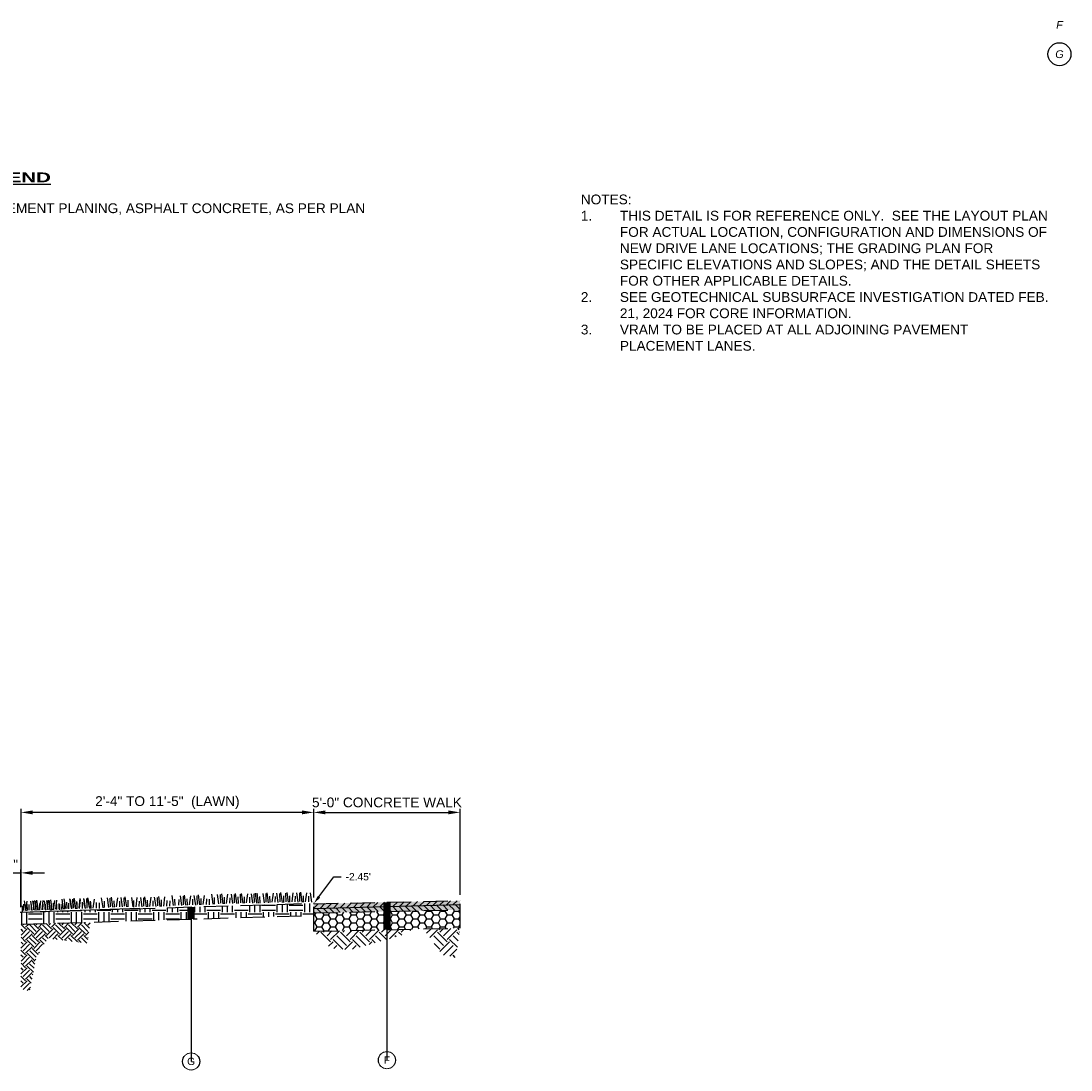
# Model space of a CAD drawing. Extents: x 194474 to 194641, y 289081 to 289217.
# Tile 9 of 9: x 194630 to 194641, y 289183 to 289194. Entities that reach past the tile are written whole.
import ezdxf
from ezdxf import colors
from ezdxf.entities.mleader import LeaderData, LeaderLine
from ezdxf.enums import TextEntityAlignment as Align
from ezdxf.math import Vec2, Vec3

# ---------------------------------------------------------------- set-up
doc = ezdxf.new("R2010")
doc.units = 0
doc.header["$MEASUREMENT"] = 0
doc.linetypes.add('DASHED2', pattern=[0.375, 0.25, -0.125])
for name, color, linetype in [('G_P-AN-Hatch-Line-1', 250, 'Continuous'), ('G_P-AN-Hatch-Solid-10', 228, 'Continuous'), ('G_P-AN-Text-Dim', 7, 'Continuous'), ('G_P-AN-Text-Titles', 1, 'Continuous')]:
    doc.layers.add(name, color=color, linetype=linetype)
doc.styles.add('CT_P-Dim', font='arial.ttf')
doc.styles.add('CT_P-Symb', font='arial.ttf')
doc.styles.add('CT_P-Text', font='arial.ttf')
doc.styles.add('CT_Title', font='arialbd.ttf', dxfattribs={"width": 1.5})
doc.styles.add('CT_X-Text', font='ariali.ttf')
doc.styles.get("Standard").update_dxf_attribs({"font": 'simplex.shx'})
doc.dimstyles.new('CT_P-Dim-Eng', dxfattribs={"dimtxt": 0.1, "dimasz": 0.12, "dimexe": 0.035, "dimexo": 0.06, "dimgap": 0.035, "dimtad": 1, "dimdsep": 46, "dimtxsty": 'CT_P-Dim', "dimcen": 0, "dimclrd": 256, "dimclre": 256, "dimclrt": 256, "dimaunit": 1, "dimadec": 6, "dimazin": 0, "dimtfac": 0.75, "dimtix": 1, "dimtmove": 1, "dimatfit": 0, "dimfxl": 1, "dimtolj": 1, "dimtzin": 0, "dimlwd": -1, "dimlwe": -1, "dimarcsym": 0})

# ---------------------------------------------------------------- blocks, each defined once
blk = doc.blocks.new('A$C5213368b')
at = {"layer": 'G_P-AN-Hatch-Line-1'}
for centre in [(-15.98613879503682, -0.6788627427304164), (-15.99058229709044, -0.9859054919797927), (-15.99058229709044, -1.285905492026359), (-15.99058229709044, -1.58590549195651), (-15.99058229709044, -1.885905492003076), (-15.99058229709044, -2.185905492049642), (-15.99058229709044, -2.485905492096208)]:
    blk.add_circle(centre, 0.1178571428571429, dxfattribs=at)
at = {"layer": 'G_P-AN-Text-Dim'}
blk.add_circle((-12.32969328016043, -0.6859054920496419), 0.1178571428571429, dxfattribs=at)
at = {"layer": 'G_P-AN-Hatch-Line-1', "style": 'CT_X-Text'}
for s, p in [('A', (-15.98613879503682, -0.6788627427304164)), ('B', (-15.99058229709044, -0.9859054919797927)), ('C', (-15.99058229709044, -1.285905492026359)), ('D', (-15.99058229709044, -1.58590549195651)), ('E', (-15.99058229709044, -1.885905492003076)), ('F', (-15.99058229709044, -2.185905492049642)), ('G', (-15.99058229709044, -2.485905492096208))]:
    blk.add_text(s, height=0.08, dxfattribs=at).set_placement(p, align=Align.MIDDLE_CENTER)
for s, p in [('Ex. Concrete / Asphalt Curb', (-15.63735218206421, -0.6788627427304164)), ('Ex. Bituminous Pavement', (-15.63735218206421, -0.9788627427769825)), ('Ex. Brick Pavement', (-15.63735218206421, -1.278862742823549)), ('Ex. Aggregate Subbase', (-15.63735218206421, -1.578862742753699)), ('Ex. Soil Subgrade', (-15.63735218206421, -1.878862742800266)), ('Ex. Concrete Walk and Subbase', (-15.63735218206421, -2.178862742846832)), ('Ex. Lawn With Topsoil', (-15.63735218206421, -2.478862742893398))]:
    blk.add_text(s, height=0.08, dxfattribs=at).set_placement(p, align=Align.MIDDLE_LEFT)
at = {"layer": 'G_P-AN-Text-Dim', "style": 'CT_P-Text'}
blk.add_text('1', height=0.1, dxfattribs=at).set_placement((-12.32969328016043, -0.6859054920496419), align=Align.MIDDLE_CENTER)
blk.add_text('ITEM 254 - 3" PAVEMENT PLANING, ASPHALT CONCRETE, AS PER PLAN', height=0.1, dxfattribs=at).set_placement((-11.97646316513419, -0.6788627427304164), align=Align.MIDDLE_LEFT)
at = {"layer": 'G_P-AN-Text-Dim', "insert": (-4.919578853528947, -0.5387159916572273), "char_height": 0.1, "width": 4.787425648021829, "attachment_point": 1, "style": 'CT_P-Text'}
blk.add_mtext('\\pxi-4,l4,a0.5;NOTES:\\P\\pt4;1.^ITHIS DETAIL IS FOR REFERENCE ONLY.  SEE THE LAYOUT PLAN FOR ACTUAL LOCATION, CONFIGURATION AND DIMENSIONS OF NEW DRIVE LANE LOCATIONS; THE GRADING PLAN FOR SPECIFIC ELEVATIONS AND SLOPES; AND THE DETAIL SHEETS FOR OTHER APPLICABLE DETAILS.\\P2.^ISEE GEOTECHNICAL SUBSURFACE INVESTIGATION DATED FEB. 21, 2024 FOR CORE INFORMATION.\\P3.^IVRAM TO BE PLACED AT ALL ADJOINING PAVEMENT PLACEMENT LANES.', dxfattribs=at)
at = {"layer": 'G_P-AN-Text-Titles', "style": 'CT_Title', "width": 1.5}
for s, p in [('%%UEXISTING LEGEND', (-16.12597302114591, -0.4055249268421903)), ('%%UPROPOSED LEGEND', (-12.46952750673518, -0.4125676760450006))]:
    blk.add_text(s, height=0.1, dxfattribs=at).set_placement(p)
blk = doc.blocks.new('*D346')
at = {"layer": 'G_P-AN-Text-Dim', "transparency": 16777216}
for p, q in [((194629.7695933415, 289185.1610402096), (194629.7695933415, 289185.539631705)), ((194629.9570933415, 289185.1532402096), (194629.9570933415, 289185.539631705)), ((194629.6495933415, 289185.504631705), (194629.5295933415, 289185.504631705)), ((194629.7695933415, 289185.504631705), (194629.9570933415, 289185.504631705)), ((194630.0770933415, 289185.504631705), (194630.1970933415, 289185.504631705))]:
    blk.add_line(p, q, dxfattribs=at)
for points in [[(194629.6495933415, 289185.524631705), (194629.6495933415, 289185.484631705), (194629.7695933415, 289185.504631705)], [(194630.0770933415, 289185.524631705), (194630.0770933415, 289185.484631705), (194629.9570933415, 289185.504631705)]]:
    blk.add_solid(points, dxfattribs=at)
at = {"layer": 'G_P-AN-Text-Dim', "transparency": 16777216, "insert": (194629.8633433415, 289185.5906890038), "char_height": 0.1, "attachment_point": 5, "style": 'CT_P-Dim'}
blk.add_mtext('\\A1;6"', dxfattribs=at)
blk = doc.blocks.new('*D347')
at = {"layer": 'G_P-AN-Hatch-Line-1', "transparency": 16777216}
for p, q in [((194629.9570999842, 289185.1613227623), (194629.9570999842, 289186.1595888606)), ((194632.9570999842, 289185.2536240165), (194632.9570999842, 289186.1595888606)), ((194632.8370999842, 289186.1245888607), (194630.0770999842, 289186.1245888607))]:
    blk.add_line(p, q, dxfattribs=at)
at = {"layer": 'G_P-AN-Hatch-Line-1', "linetype": 'DASHED2', "transparency": 16777216}
for points in [[(194630.0770999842, 289186.1445888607), (194630.0770999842, 289186.1045888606), (194629.9570999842, 289186.1245888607)], [(194632.8370999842, 289186.1445888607), (194632.8370999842, 289186.1045888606), (194632.9570999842, 289186.1245888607)]]:
    blk.add_solid(points, dxfattribs=at)
at = {"layer": 'G_P-AN-Hatch-Line-1', "linetype": 'DASHED2', "transparency": 16777216, "insert": (194631.4570999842, 289186.225175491), "char_height": 0.1, "attachment_point": 5, "style": 'CT_P-Dim'}
blk.add_mtext('\\A1;2\'-4" TO 11\'-5"  (LAWN)', dxfattribs=at)
blk = doc.blocks.new('*D348')
at = {"layer": 'G_P-AN-Hatch-Line-1', "transparency": 16777216}
for p, q in [((194632.9570999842, 289185.2536240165), (194632.9570999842, 289186.1595888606)), ((194634.4570999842, 289185.2792850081), (194634.4570999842, 289186.1595888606)), ((194633.0770999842, 289186.1245888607), (194634.3370999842, 289186.1245888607))]:
    blk.add_line(p, q, dxfattribs=at)
at = {"layer": 'G_P-AN-Hatch-Line-1', "linetype": 'DASHED2', "transparency": 16777216}
for points in [[(194633.0770999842, 289186.1445888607), (194633.0770999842, 289186.1045888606), (194632.9570999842, 289186.1245888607)], [(194634.3370999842, 289186.1445888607), (194634.3370999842, 289186.1045888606), (194634.4570999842, 289186.1245888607)]]:
    blk.add_solid(points, dxfattribs=at)
at = {"layer": 'G_P-AN-Hatch-Line-1', "linetype": 'DASHED2', "transparency": 16777216, "insert": (194633.7070999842, 289186.2264997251), "char_height": 0.1, "attachment_point": 5, "style": 'CT_P-Dim'}
blk.add_mtext('\\A1;5\'-0" CONCRETE WALK', dxfattribs=at)
blk = doc.blocks.new('C_P-AN-ML-Circle')
at = {"transparency": 16777216}
blk.add_circle((0.0006291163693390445, -0.0009747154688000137), 0.1169605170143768, dxfattribs=at)
blk.add_wipeout([(0.1113214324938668, -0.0009747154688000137), (0.10754968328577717, 0.027674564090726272), (0.09649147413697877, 0.054371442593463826), (0.0789004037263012, 0.07729657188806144), (0.05597527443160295, 0.09488764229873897), (0.029278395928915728, 0.10594585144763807), (0.0006291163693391, 0.10971760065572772), (-0.02802016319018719, 0.10594585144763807), (-0.05471704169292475, 0.09488764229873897), (-0.07764217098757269, 0.07729657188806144), (-0.09523324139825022, 0.054371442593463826), (-0.10629145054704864, 0.027674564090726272), (-0.1100631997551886, -0.0009747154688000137), (-0.10629145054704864, -0.02962399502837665), (-0.09523324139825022, -0.05632087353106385), (-0.07764217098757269, -0.07924600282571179), (-0.05471704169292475, -0.09683707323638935), (-0.02802016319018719, -0.10789528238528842), (0.0006291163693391, -0.11166703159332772), (0.029278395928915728, -0.10789528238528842), (0.05597527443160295, -0.09683707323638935), (0.0789004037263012, -0.07924600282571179), (0.09649147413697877, -0.05632087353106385), (0.10754968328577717, -0.02962399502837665)], dxfattribs=at)
at = {"transparency": 16777216, "style": 'CT_P-Symb'}
blk.add_attdef('00', text='', height=0.1, dxfattribs=at).set_placement((0, 0), align=Align.MIDDLE)
blk = doc.blocks.new('_None')

msp = doc.modelspace()

# ---------------------------------------------------------------- hatches: boundary and pattern name
at = {"layer": 'G_P-AN-Hatch-Line-1', "linetype": 'DASHED2'}
h = msp.add_hatch(dxfattribs=at)
h.set_pattern_fill('EARTH', color=256, scale=0.5625, style=0)
h.set_pattern_definition([(0, (353387.7841700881, 472869.0739820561), (0.140625, 0.140625), [0.140625, -0.140625]), (0, (353387.7841700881, 472869.1267164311), (0.140625, 0.140625), [0.140625, -0.140625]), (0, (353387.7841700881, 472869.1794508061), (0.140625, 0.140625), [0.140625, -0.140625]), (90, (353387.8017482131, 472869.1970289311), (-0.140625, 0.140625), [0.140625, -0.140625]), (90, (353387.8544825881, 472869.1970289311), (-0.140625, 0.140625), [0.140625, -0.140625]), (90, (353387.9072169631, 472869.1970289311), (-0.140625, 0.140625), [0.140625, -0.140625])])
h.paths.add_polyline_path([(194632.9570999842, 289185.1936240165), (194629.9570999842, 289185.1013163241), (194629.9570999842, 289184.9775727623), (194632.9570999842, 289185.0698804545)])
h = msp.add_hatch(dxfattribs=at)
h.set_pattern_fill('_USER', color=256, scale=0.04687499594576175, angle=45, style=0, pattern_type=0)
h.set_pattern_definition([(45, (198316.5716839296, 292485.4607996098), (-0.03314562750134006, 0.03314562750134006), [])])
h.paths.add_polyline_path([(194634.4570999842, 289185.1817850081), (194634.4570999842, 289185.2192850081), (194632.9570999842, 289185.1880350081), (194632.9570999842, 289185.1388161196)])
h = msp.add_hatch(dxfattribs=at)
h.set_pattern_fill('EARTH', color=256, scale=0.375, angle=45, style=0)
h.set_pattern_definition([(45, (353370.6595478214, 472862.650417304), (1.040834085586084e-17, 0.1325825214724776), [0.09375000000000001, -0.09375000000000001]), (45, (353370.6346885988, 472862.6752765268), (1.040834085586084e-17, 0.1325825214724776), [0.09375000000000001, -0.09375000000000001]), (45, (353370.6098293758, 472862.7001357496), (1.040834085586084e-17, 0.1325825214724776), [0.09375000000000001, -0.09375000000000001]), (135, (353370.6098293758, 472862.7167085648), (-0.1325825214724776, 2.081668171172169e-17), [0.09375, -0.09375]), (135, (353370.6346885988, 472862.7415677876), (-0.1325825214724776, 2.081668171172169e-17), [0.09375, -0.09375]), (135, (353370.6595478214, 472862.7664270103), (-0.1325825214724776, 2.081668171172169e-17), [0.09375, -0.09375])])
h.paths.add_polyline_path([(194630.2306992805, 289184.832393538), (194630.6369244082, 289184.7839898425), (194630.6658975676, 289184.9993819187), (194629.9570999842, 289184.9775727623), (194629.9570933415, 289184.3171027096), (194630.046696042, 289184.2900945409), (194630.1114404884, 289184.6313320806)])
h.paths.add_polyline_path([(194630.1924042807, 289185.1038533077), (194630.1924042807, 289185.1050814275), (194630.0656185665, 289185.1050814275), (194630.0656185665, 289185.1042919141)])
h = msp.add_hatch(dxfattribs=at)
h.set_pattern_fill('_USER', color=256, scale=0.04687499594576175, angle=315, style=0, pattern_type=0)
h.set_pattern_definition([(315, (194639.9502899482, 289205.2260381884), (0.03314562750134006, 0.03314562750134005), [])])
h.paths.add_polyline_path([(194634.4570999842, 289185.1255350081), (194634.4570999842, 289185.1817850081), (194632.9570999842, 289185.1388161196), (194632.9570999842, 289185.0942850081)])
h = msp.add_hatch(dxfattribs=at)
h.set_pattern_fill('HONEY', color=256, scale=0.375, style=0)
h.set_pattern_definition([(0, (194627.0154923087, 289175.5740279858), (0.0703125, 0.04059494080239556), [0.046875, -0.09375]), (120, (194627.0154923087, 289175.5740279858), (-0.07031249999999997, 0.04059494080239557), [0.04687499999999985, -0.0937499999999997]), (59.99999999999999, (194627.0154923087, 289175.5740279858), (1.561251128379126e-17, 0.08118988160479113), [-0.09375000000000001, 0.04687500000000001])])
h.paths.add_polyline_path([(194634.4570999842, 289185.1255350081), (194632.9570999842, 289185.0942850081), (194632.9570999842, 289184.9067850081), (194634.4570999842, 289184.9380350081)])
h = msp.add_hatch(dxfattribs=at)
h.set_pattern_fill('EARTH', color=256, scale=0.5625, angle=45, style=0)
h.set_pattern_definition([(45, (353375.1776660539, 472862.2612639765), (0, 0.1988737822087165), [0.140625, -0.140625]), (45, (353375.1403772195, 472862.2985528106), (0, 0.1988737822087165), [0.140625, -0.140625]), (45, (353375.1030883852, 472862.3358416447), (0, 0.1988737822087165), [0.140625, -0.140625]), (135, (353375.1030883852, 472862.3607008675), (-0.1988737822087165, 2.081668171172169e-17), [0.140625, -0.140625]), (135, (353375.1403772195, 472862.3979897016), (-0.1988737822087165, 2.081668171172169e-17), [0.140625, -0.140625]), (135, (353375.1776660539, 472862.4352785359), (-0.1988737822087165, 2.081668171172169e-17), [0.140625, -0.140625])])
h.paths.add_polyline_path([(194634.4570999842, 289184.9380350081), (194634.0822910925, 289184.9302264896), (194634.2768624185, 289184.6641747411), (194634.414375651, 289184.6376978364)])
h.paths.add_polyline_path([(194633.1273498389, 289184.7348965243), (194633.320564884, 289184.7126767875), (194633.8611385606, 289184.8654499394), (194633.964662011, 289184.9277758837), (194632.9570999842, 289184.9067850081)])
at = {"layer": 'G_P-AN-Hatch-Solid-10'}
h = msp.add_hatch(color=256, dxfattribs=at)
h.dxf.hatch_style = 1
h.paths.add_polyline_path([(194634.4570999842, 289185.1817850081), (194634.4570999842, 289185.2192850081), (194632.9570999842, 289185.1880350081), (194632.9570999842, 289185.1388161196)])
h.paths.add_polyline_path([(194634.4570999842, 289185.1817850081), (194632.9570999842, 289185.1388161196), (194632.9570999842, 289185.0942850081), (194634.4570999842, 289185.1255350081)])

# ---------------------------------------------------------------- linework, layer by layer
at = {"layer": 'G_P-AN-Hatch-Line-1', "linetype": 'DASHED2'}
for p, q in [((194632.1521414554, 289185.293953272), (194632.1664505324, 289185.1918322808)), ((194632.215038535, 289185.2948454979), (194632.229347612, 289185.192724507)), ((194632.3566632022, 289185.2979664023), (194632.3709722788, 289185.195845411)), ((194632.3746805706, 289185.2973306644), (194632.3889896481, 289185.1952096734)), ((194632.4342542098, 289185.2942936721), (194632.4484343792, 289185.1981947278)), ((194632.4644564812, 289185.2919456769), (194632.4663809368, 289185.2046150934)), ((194632.4763102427, 289185.301245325), (194632.4906193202, 289185.199124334)), ((194632.5397203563, 289185.2966177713), (194632.5267114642, 289185.2029332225)), ((194632.5758788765, 289185.2974145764), (194632.590059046, 289185.201315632)), ((194632.6060811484, 289185.2950665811), (194632.6080056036, 289185.2077359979)), ((194632.6179349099, 289185.3043662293), (194632.632243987, 289185.2022452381)), ((194632.668978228, 289185.2959588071), (194632.6709026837, 289185.2086282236)), ((194632.6808319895, 289185.3052584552), (194632.6951410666, 289185.2031374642)), ((194632.7442421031, 289185.3006309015), (194632.731233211, 289185.2069463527)), ((194632.7804006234, 289185.3014277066), (194632.7945807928, 289185.2053287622)), ((194632.8106028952, 289185.2990797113), (194632.8125273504, 289185.2117491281)), ((194632.8224566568, 289185.3083793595), (194632.8367657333, 289185.2062583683)), ((194632.8829712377, 289185.3006309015), (194632.8699623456, 289185.2069463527)), ((194632.9191297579, 289185.3014277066), (194632.9333099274, 289185.2053287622)), ((194629.9570933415, 289185.1013161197), (194632.9570999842, 289185.1936240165)), ((194629.9814500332, 289185.1840548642), (194629.9829099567, 289185.1178044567)), ((194629.9897598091, 289185.2191681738), (194630.0054283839, 289185.1172469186)), ((194630.0169449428, 289185.2149658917), (194630.0039360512, 289185.1212813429)), ((194630.0181460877, 289185.1840047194), (194630.0204886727, 289185.1177796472)), ((194630.0531034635, 289185.2157626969), (194630.067283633, 289185.1196637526)), ((194630.0753184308, 289185.2169306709), (194630.0907778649, 289185.1210292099)), ((194630.0833057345, 289185.2134147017), (194630.0852301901, 289185.1260841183)), ((194630.0951594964, 289185.2227143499), (194630.109468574, 289185.1205933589)), ((194630.1055493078, 289185.2149853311), (194630.1086372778, 289185.1276881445)), ((194630.1172780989, 289185.2244421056), (194630.1329466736, 289185.1225208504)), ((194630.1230746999, 289185.1871757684), (194630.124534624, 289185.1209253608)), ((194630.15856961, 289185.2180867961), (194630.1455607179, 289185.1244022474)), ((194630.1456643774, 289185.1892786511), (194630.1480069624, 289185.123053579)), ((194630.180744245, 289185.220659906), (194630.16898486, 289185.1268103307)), ((194630.1947281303, 289185.2188836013), (194630.2089082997, 289185.1227846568)), ((194630.2031064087, 289185.1852833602), (194630.2021174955, 289185.1279823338)), ((194630.2168889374, 289185.221938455), (194630.232348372, 289185.1260369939)), ((194630.2249304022, 289185.216535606), (194630.2268548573, 289185.1292050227)), ((194630.2367841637, 289185.2258352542), (194630.2510932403, 289185.123714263)), ((194630.2471198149, 289185.2199931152), (194630.2502077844, 289185.1326959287)), ((194630.2588486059, 289185.2294498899), (194630.2745171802, 289185.1275286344)), ((194630.2646993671, 289185.1902966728), (194630.2661592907, 289185.1240462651)), ((194630.3001942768, 289185.2212077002), (194630.2871853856, 289185.1275231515)), ((194630.2872348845, 289185.1942864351), (194630.289577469, 289185.1280613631)), ((194630.3223147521, 289185.2256676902), (194630.3105553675, 289185.1318181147)), ((194630.3220830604, 289185.185536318), (194630.3203306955, 289185.1282535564)), ((194630.3446769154, 289185.1902911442), (194630.3436880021, 289185.1329901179)), ((194630.3747191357, 289185.1882040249), (194630.373730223, 289185.1309029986)), ((194630.3738964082, 289185.2346022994), (194630.3882054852, 289185.1324813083)), ((194630.3958318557, 289185.2400431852), (194630.4115004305, 289185.1381219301)), ((194630.4018116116, 289185.1990637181), (194630.4032715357, 289185.1328133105)), ((194630.4242181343, 289185.2048797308), (194630.4265607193, 289185.1386546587)), ((194630.445147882, 289185.194756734), (194630.4433955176, 289185.1374739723)), ((194630.4554406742, 289185.237800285), (194630.4709001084, 289185.1418988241)), ((194630.4594176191, 289185.2312249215), (194630.473597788, 289185.1351259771)), ((194630.4856715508, 289185.2358549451), (194630.4887595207, 289185.1485577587)), ((194630.48961989, 289185.2288769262), (194630.4915443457, 289185.1415463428)), ((194630.4974003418, 289185.2453117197), (194630.513068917, 289185.1433904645)), ((194630.501473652, 289185.2381765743), (194630.5157827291, 289185.1360555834)), ((194630.5257866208, 289185.2101482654), (194630.5281292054, 289185.1439231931)), ((194630.5293888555, 289185.202637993), (194630.530848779, 289185.1363875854)), ((194630.5608664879, 289185.2415295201), (194630.5491071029, 289185.1476799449)), ((194630.5648837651, 289185.2335490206), (194630.551874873, 289185.139864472)), ((194630.5832286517, 289185.2061529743), (194630.5822397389, 289185.148851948)), ((194630.5867725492, 289185.1978776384), (194630.5850201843, 289185.1405948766)), ((194630.5970111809, 289185.2428080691), (194630.612470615, 289185.1469066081)), ((194630.6010422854, 289185.2343458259), (194630.6152224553, 289185.1382468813)), ((194630.6272420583, 289185.2408627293), (194630.6303300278, 289185.1535655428)), ((194630.6312445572, 289185.2319978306), (194630.6331690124, 289185.1446672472)), ((194630.6389708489, 289185.2503195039), (194630.6546394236, 289185.1483982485)), ((194630.6430983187, 289185.2412974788), (194630.6574073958, 289185.1391764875)), ((194630.6673571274, 289185.2151560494), (194630.669699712, 289185.1489309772)), ((194630.6710135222, 289185.2057588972), (194630.6724734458, 289185.1395084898)), ((194630.7065084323, 289185.2366699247), (194630.6934995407, 289185.1429853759)), ((194630.7283972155, 289185.2009985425), (194630.7266448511, 289185.1437157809)), ((194630.7584089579, 289185.1985112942), (194630.7566565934, 289185.1412285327)), ((194630.7802105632, 289185.2500645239), (194630.7945196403, 289185.1479435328)), ((194630.8081257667, 289185.2145259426), (194630.8095856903, 289185.148275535)), ((194630.8389212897, 289185.2472872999), (194630.8539395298, 289185.1513157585)), ((194630.8691429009, 289185.2452029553), (194630.8718293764, 289185.1578924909)), ((194630.8809150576, 289185.2546056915), (194630.896114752, 289185.1526134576)), ((194630.909139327, 289185.2193120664), (194630.9111773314, 289185.1530769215)), ((194630.9443631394, 289185.2505316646), (194630.9321722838, 289185.1567371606)), ((194630.9665623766, 289185.2150526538), (194630.9653099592, 289185.1577567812)), ((194630.9805133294, 289185.2516439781), (194630.9955315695, 289185.1556724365)), ((194631.0107349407, 289185.2495596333), (194631.0134214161, 289185.1622491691)), ((194631.0225070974, 289185.2589623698), (194631.0377067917, 289185.1569701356)), ((194631.0507313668, 289185.2236687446), (194631.0527693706, 289185.1574335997)), ((194631.0881064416, 289185.2516439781), (194631.1031246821, 289185.1556724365)), ((194631.110126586, 289185.2209080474), (194631.1115865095, 289185.1546576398)), ((194631.145621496, 289185.2518190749), (194631.1326126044, 289185.1581345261)), ((194631.1675102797, 289185.2161476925), (194631.1657579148, 289185.158864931)), ((194631.1817800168, 289185.2526158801), (194631.1959601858, 289185.1565169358)), ((194631.2119822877, 289185.2502678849), (194631.2139067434, 289185.1629373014)), ((194631.2238360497, 289185.2595675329), (194631.2381451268, 289185.1574465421)), ((194631.2517512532, 289185.2240289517), (194631.2532111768, 289185.157778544)), ((194631.2872461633, 289185.2549399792), (194631.2742372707, 289185.1612554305)), ((194631.3091349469, 289185.219268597), (194631.307382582, 289185.1619858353)), ((194631.3234046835, 289185.2557367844), (194631.3375848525, 289185.15963784)), ((194631.3536069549, 289185.2533887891), (194631.3555314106, 289185.1660582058)), ((194631.3654607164, 289185.2626884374), (194631.379769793, 289185.1605674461)), ((194631.3933759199, 289185.2271498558), (194631.3948358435, 289185.1608994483)), ((194631.42887083, 289185.2580608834), (194631.4158619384, 289185.1643763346)), ((194631.4507596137, 289185.2223895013), (194631.4490072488, 289185.1651067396)), ((194631.4807713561, 289185.2199022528), (194631.4790189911, 289185.1626194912)), ((194631.5025729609, 289185.2714554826), (194631.516882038, 289185.1693344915)), ((194631.5304881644, 289185.2359169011), (194631.5319480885, 289185.1696664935)), ((194631.5738244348, 289185.231609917), (194631.5720720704, 289185.1743271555)), ((194631.5880941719, 289185.2680781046), (194631.6022743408, 289185.1719791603)), ((194631.6182964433, 289185.2657301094), (194631.6202208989, 289185.1783995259)), ((194631.6301502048, 289185.2750297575), (194631.6444592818, 289185.1729087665)), ((194631.6580654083, 289185.2394911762), (194631.6595253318, 289185.1732407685)), ((194631.6935603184, 289185.2704022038), (194631.6805514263, 289185.176717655)), ((194631.715449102, 289185.2347308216), (194631.7136967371, 289185.1774480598)), ((194631.7297188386, 289185.2711990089), (194631.7438990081, 289185.1751000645)), ((194631.7599211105, 289185.2688510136), (194631.7618455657, 289185.1815204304)), ((194631.771774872, 289185.2781506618), (194631.7860839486, 289185.1760296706)), ((194631.799690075, 289185.2426120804), (194631.8011499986, 289185.1763616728)), ((194631.8351849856, 289185.2735231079), (194631.822176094, 289185.1798385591)), ((194631.8570737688, 289185.2378517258), (194631.8553214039, 289185.1805689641)), ((194631.8870855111, 289185.2353644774), (194631.8853331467, 289185.1780817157)), ((194631.908887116, 289185.2869177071), (194631.9231961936, 289185.1847967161)), ((194631.9368023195, 289185.2513791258), (194631.9382622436, 289185.1851287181)), ((194631.9684607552, 289185.2838807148), (194631.9826409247, 289185.1877817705)), ((194631.9986630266, 289185.2815327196), (194632.0005874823, 289185.1942021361)), ((194632.0105167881, 289185.2908323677), (194632.0248258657, 289185.1887113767)), ((194632.0384319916, 289185.2552937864), (194632.0398919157, 289185.1890433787)), ((194632.0739269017, 289185.286204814), (194632.0609180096, 289185.1925202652)), ((194632.0958156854, 289185.2505334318), (194632.0940633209, 289185.19325067)), ((194632.110085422, 289185.2870016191), (194632.1242655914, 289185.1909026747)), ((194632.1402876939, 289185.2846536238), (194632.142212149, 289185.1973230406)), ((194632.1800566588, 289185.2584146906), (194632.1815165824, 289185.192164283)), ((194632.2031847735, 289185.2855458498), (194632.2051092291, 289185.1982152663)), ((194632.2429537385, 289185.2593069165), (194632.2444136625, 289185.1930565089)), ((194632.2784486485, 289185.2902179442), (194632.2654397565, 289185.1965333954)), ((194632.3003374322, 289185.254546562), (194632.2985850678, 289185.1972638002)), ((194632.3146071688, 289185.2910147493), (194632.3287873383, 289185.1949158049)), ((194632.3448094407, 289185.288666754), (194632.3467338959, 289185.2013361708)), ((194632.4025957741, 289185.261792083), (194632.4040556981, 289185.1955416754)), ((194632.5042254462, 289185.2657067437), (194632.5056853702, 289185.199456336)), ((194632.5616091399, 289185.2609463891), (194632.5598567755, 289185.2036636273)), ((194632.6458501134, 289185.2688276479), (194632.647310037, 289185.2025772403)), ((194632.708747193, 289185.2697198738), (194632.7102071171, 289185.2034694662)), ((194632.7661308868, 289185.2649595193), (194632.7643785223, 289185.2076767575)), ((194632.8474763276, 289185.2697198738), (194632.8489362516, 289185.2034694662)), ((194632.9048600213, 289185.2649595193), (194632.9031076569, 289185.2076767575)), ((194632.9570999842, 289185.1880350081), (194634.4570999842, 289185.2192850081)), ((194632.9570999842, 289184.9067850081), (194632.9570999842, 289185.1880350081)), ((194630.0388337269, 289185.1792945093), (194630.037081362, 289185.1220117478)), ((194630.0615359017, 289185.180275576), (194630.0605469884, 289185.1229745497)), ((194630.1804583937, 289185.1824154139), (194630.1787060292, 289185.1251326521)), ((194630.3520948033, 289185.1830490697), (194630.3503424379, 289185.125766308)), ((194632.9570999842, 289185.0942850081), (194634.4570999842, 289185.1255350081)), ((194629.9570999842, 289184.9775727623), (194632.9570999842, 289185.0698804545)), ((194632.9570999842, 289184.9067850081), (194634.4570999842, 289184.9380350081))]:
    msp.add_line(p, q, dxfattribs=at)
at = {"layer": 'G_P-AN-Hatch-Line-1'}
for p, q in [((194629.9492933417, 289185.1010402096), (194631.1758433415, 289185.1444270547)), ((194629.9686470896, 289185.1673290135), (194629.9676581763, 289185.1100279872)), ((194632.9570999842, 289185.1388161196), (194634.4570999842, 289185.1817850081))]:
    msp.add_line(p, q, dxfattribs=at)
at = {"layer": 'G_P-AN-Hatch-Line-1', "linetype": 'DASHED2', "const_width": 0.07500000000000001, "flags": 128}
for points in [[(194631.7005238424, 289185.0312165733), (194631.7005238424, 289185.1549601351)], [(194633.7070928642, 289184.9224098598), (194633.7070999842, 289185.2036600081)]]:
    msp.add_lwpolyline(points, dxfattribs=at)
at = {"layer": 'G_P-AN-Hatch-Line-1', "linetype": 'DASHED2', "flags": 128}
msp.add_lwpolyline([(194634.4570999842, 289184.9380350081), (194634.4570999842, 289185.2192850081)], dxfattribs=at)
at = {"layer": 'G_P-AN-Hatch-Line-1'}
msp.add_circle((194640.599642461, 289193.8955642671), 0.1178571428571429, dxfattribs=at)

# ---------------------------------------------------------------- block references
msp.add_blockref('A$C5213368b', (194640.6139610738, 289192.995535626))

# ---------------------------------------------------------------- texts
at = {"layer": 'G_P-AN-Hatch-Line-1', "style": 'CT_X-Text'}
for s, p in [('F', (194640.599642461, 289194.1955642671)), ('G', (194640.599642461, 289193.8955642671))]:
    msp.add_text(s, height=0.08, dxfattribs=at).set_placement(p, align=Align.MIDDLE_CENTER)

# ---------------------------------------------------------------- dimensions: what is measured, and where the dimension line sits
at = {"layer": 'G_P-AN-Hatch-Line-1', "linetype": 'DASHED2'}
dim = msp.add_linear_dim(base=(194629.9570999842, 289186.1245888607), p1=(194632.9570999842, 289185.1936240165), p2=(194629.9570999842, 289185.1013227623), angle=180, text='2\'-4" TO 11\'-5"  (LAWN)', dimstyle='CT_P-Dim-Eng', override={"dimpost": "'", "dimaunit": 0}, dxfattribs=at)
dim.commit()
dim.dimension.update_dxf_attribs({"geometry": '*D347', "text_midpoint": (194631.4570999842, 289186.225175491)})
dim = msp.add_linear_dim(base=(194634.4570999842, 289186.1245888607), p1=(194632.9570999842, 289185.1936240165), p2=(194634.4570999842, 289185.2192850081), angle=180, text='5\'-0" CONCRETE WALK', dimstyle='CT_P-Dim-Eng', override={"dimpost": "'", "dimaunit": 0, "dimtmove": 2}, dxfattribs=at)
dim.commit()
dim.dimension.update_dxf_attribs({"geometry": '*D348', "text_midpoint": (194633.7070999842, 289186.2264997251), "dimtype": 160})
at = {"layer": 'G_P-AN-Text-Dim'}
dim = msp.add_linear_dim(base=(194629.9570933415, 289185.504631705), p1=(194629.7695933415, 289185.1010402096), p2=(194629.9570933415, 289185.0932402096), angle=180, text='6"', dimstyle='CT_P-Dim-Eng', override={"dimpost": "'", "dimaunit": 0}, dxfattribs=at)
dim.commit()
dim.dimension.update_dxf_attribs({"geometry": '*D346', "text_midpoint": (194629.8633433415, 289185.5906890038)})

# ---------------------------------------------------------------- leaders
at = {"layer": 'G_P-AN-Hatch-Line-1', "linetype": 'DASHED2'}
ml = msp.add_multileader_mtext('Standard', dxfattribs=at)
ml.set_content("-2.45'", color=256, style='CT_P-Text')
ml.set_leader_properties(color=256, linetype='Continuous')
ml.build(insert=Vec2(0, 0))
ml.multileader.update_dxf_attribs({"text_right_attachment_type": 3, "dogleg_length": 0.1, "arrow_head_size": 0.09})
ctx = ml.context
ctx.base_point, ctx.char_height, ctx.arrow_head_size, ctx.landing_gap_size, ctx.plane_origin = Vec3(194633.2385155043, 289185.4647249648), 0.07500000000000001, 0.09, 0.045, Vec3(194632.07253159, 289185.7100167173)
ctx.right_attachment = 3
notes = []
notes.append((ctx, [(0, (1, 1, 0), (194633.1635155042, 289185.4647249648), (1, 0), 0.07500000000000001, [(0, [(194632.9570999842, 289185.1880350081)], 0, [])])]))
ctx.mtext.insert, ctx.mtext.width, ctx.mtext.defined_height, ctx.mtext.flow_direction = Vec3(194633.2835155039, 289185.5028644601), 1.410132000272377, 0.4127246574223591, 5
at = {"layer": 'G_P-AN-Hatch-Line-1'}
ml = msp.add_multileader_block('Standard', dxfattribs=at)
ml.set_content('C_P-AN-ML-Circle', color=256, scale=0.75)
ml.set_attribute('00', 'G', width=0)
ml.set_leader_properties(color=256, linetype='Continuous', lineweight=-1)
ml.set_arrow_properties(name='NONE')
ml.build(insert=Vec2(0, 0))
ml.multileader.update_dxf_attribs({"has_dogleg": 0, "text_right_attachment_type": 3, "dogleg_length": 0.06, "arrow_head_size": 0.09, "block_connection_type": 1})
ctx = ml.context
ctx.base_point, ctx.char_height, ctx.arrow_head_size, ctx.landing_gap_size, ctx.plane_origin = Vec3(194631.7000520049, 289183.5728805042), 0.06, 0.09, 0.01875, Vec3(194631.2479424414, 289183.2314451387)
ctx.right_attachment, ctx.attachment_type = 3, 1
notes.append((ctx, [(1, (1, 1, 0), (194631.745052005, 289183.5728805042), (-1, 0), 0.045, [(0, [(194631.7005238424, 289185.0312165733)], 0, [])])]))
ctx.block.insert = Vec3(194631.700052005, 289183.5728805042)
ml = msp.add_multileader_block('Standard', dxfattribs=at)
ml.set_content('C_P-AN-ML-Circle', color=256, scale=0.75)
ml.set_attribute('00', 'F', width=0)
ml.set_leader_properties(color=256, linetype='Continuous', lineweight=-1)
ml.set_arrow_properties(name='NONE')
ml.build(insert=Vec2(0, 0))
ml.multileader.update_dxf_attribs({"has_dogleg": 0, "text_right_attachment_type": 3, "dogleg_length": 0.06, "arrow_head_size": 0.09, "block_connection_type": 1})
ctx = ml.context
ctx.base_point, ctx.char_height, ctx.arrow_head_size, ctx.landing_gap_size, ctx.plane_origin = Vec3(194633.7068465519, 289183.5858265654), 0.06, 0.09, 0.01875, Vec3(194633.2547369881, 289183.2443911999)
ctx.right_attachment, ctx.attachment_type = 3, 1
notes.append((ctx, [(0, (1, 1, 0), (194633.6618465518, 289183.5858265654), (1, 0), 0.045, [(0, [(194633.7070928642, 289184.9224098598)], 0, [])])]))
ctx.block.insert = Vec3(194633.7068465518, 289183.5858265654)
for ctx, leaders in notes:
    for number, flags, end, landing, length, lines in leaders:
        leader = LeaderData()
        leader.index, (leader.has_last_leader_line, leader.has_dogleg_vector, leader.attachment_direction) = number, flags
        leader.last_leader_point, leader.dogleg_vector, leader.dogleg_length = Vec3(end), Vec3(landing), length
        for number, points, colour, breaks in lines:
            line = LeaderLine()
            line.index, line.vertices, line.color, line.breaks = number, Vec3.list(points), colors.encode_raw_color(colour), breaks
            leader.lines.append(line)
        ctx.leaders.append(leader)

doc.saveas('drawing.dxf')
